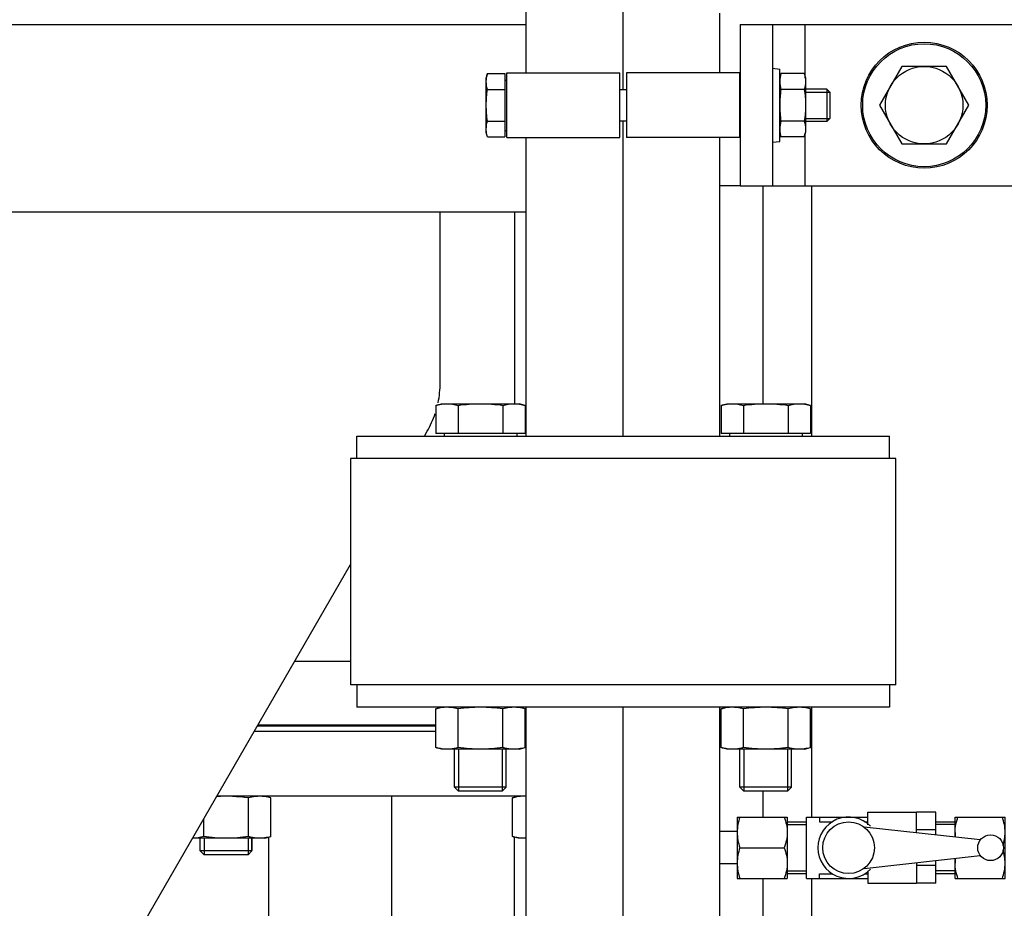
# Model space of a CAD drawing. Header units: millimetres. Extents: x 0 to 1189, y 0 to 841.
# Tile 208 of 217: x 1002 to 1014, y 573 to 584. Entities that reach past the tile are written whole.
import ezdxf
from ezdxf.enums import TextEntityAlignment as Align

# ---------------------------------------------------------------- set-up
doc = ezdxf.new("R2010")
doc.units = ezdxf.units.MM
doc.header["$LTSCALE"] = 65.395
doc.linetypes.add('CENTER', pattern=[0.6, 0.375, -0.075, 0.075, -0.075])
doc.layers.get('0').update_dxf_attribs({"linetype": 'CONTINUOUS'})
for name, color, linetype in [('1907_153200_81_ABL698', 7, 'CONTINUOUS'), ('1907_153200_81_T1_PBL936', 7, 'CONTINUOUS'), ('1907_153200_82_ABL716', 7, 'CONTINUOUS'), ('1907_153200_82_T1_PBL801', 7, 'CONTINUOUS'), ('1947_122000_06_SIMPLE1_B_ABL639', 7, 'CONTINUOUS'), ('1947_122000_06_SIMPLE1_T1_B_PBL640', 7, 'CONTINUOUS'), ('32007_153200_11_ABL693', 7, 'CONTINUOUS'), ('32007_153200_11_T1_PBL935', 7, 'CONTINUOUS'), ('32007_153200_12_ABL687', 7, 'CONTINUOUS'), ('32007_153200_12_T3_PBL924', 7, 'CONTINUOUS'), ('32007_153701_01_PBL749', 7, 'CONTINUOUS'), ('32087_000000_TLKGS_MARKETING_ABL636', 7, 'CONTINUOUS'), ('32087_030000_TLKGS_V_ABL637', 7, 'CONTINUOUS'), ('32087_100000_TLKGS_V_ABL638', 7, 'CONTINUOUS'), ('32087_153000_03_T2_PBL682', 7, 'CONTINUOUS'), ('8M32E_GENSET_GRUNDRAHMEN_ABL516', 7, 'CONTINUOUS'), ('8M32E_GENSET_GRUNDRAHMEN_T1_PBL517', 7, 'CONTINUOUS'), ('8M32E_GENSET_VERROHRUNG_ABL518', 7, 'CONTINUOUS'), ('D3870-A2-L-10_PBL679', 7, 'CONTINUOUS'), ('D3870-A2-L-10_PBL680', 7, 'CONTINUOUS'), ('D6796-10_PBL747', 7, 'CONTINUOUS'), ('D6796-16_PBL2213', 7, 'CONTINUOUS'), ('D931_1-M10X100_PBL755', 7, 'CONTINUOUS'), ('D931_1-M16X110_PBL672', 7, 'CONTINUOUS'), ('D931_1-M16X110_PBL673', 7, 'CONTINUOUS'), ('D931_1-M16X60_PBL684', 7, 'CONTINUOUS'), ('D931_1-M16X60_PBL685', 7, 'CONTINUOUS'), ('D933-M16X35_PBL750', 7, 'CONTINUOUS'), ('D934-M10_PBL754', 7, 'CONTINUOUS'), ('D934-M16_PBL667', 7, 'CONTINUOUS'), ('D934-M16_PBL668', 7, 'CONTINUOUS'), ('D934-M16_PBL669', 7, 'CONTINUOUS'), ('D934-M16_PBL670', 7, 'CONTINUOUS'), ('D934-M16_PBL671', 7, 'CONTINUOUS'), ('E1514-FF-DN65-PN16X2_PBL691', 7, 'CONTINUOUS'), ('EN1092-1-01A-DN50-PN16-61_5_PBL699', 7, 'CONTINUOUS'), ('EN1092-1-01A-DN50-PN16-61_5_PBL717', 7, 'CONTINUOUS'), ('EN1092-1-01A-DN65_PN16-77_5_PBL688', 7, 'CONTINUOUS'), ('EN1092-1-01A-DN65_PN16-77_5_PBL694', 7, 'CONTINUOUS'), ('KUGELHAHN_10-0_PBL648', 7, 'CONTINUOUS'), ('LAUTERBACH_SP_RING_2_0165_70_PBL700', 7, 'CONTINUOUS'), ('links_3_VBL515', 7, 'CONTINUOUS'), ('RKD3000-60_PBL752', 7, 'CONTINUOUS'), ('RKD3000-60_PBL753', 7, 'CONTINUOUS')]:
    doc.layers.add(name, color=color, linetype=linetype)
doc.styles.get("Standard").update_dxf_attribs({"font": 'txt', "width": 0.6})
doc.dimstyles.new('DIMSTYLE_4', dxfattribs={"dimtxt": 3.5, "dimasz": 3.5, "dimexe": 1.8, "dimexo": 0, "dimgap": 0.875, "dimtad": 1, "dimdec": 0, "dimlfac": 25, "dimdsep": 46, "dimtxsty": 'Standard', "dimblk": '_FILLED', "dimblk1": '_FILLED', "dimblk2": '_FILLED', "dimcen": 0.09, "dimadec": 0, "dimazin": 0, "dimtp": 2, "dimtm": 2, "dimtfac": 1, "dimtdec": 0, "dimtofl": 0, "dimtmove": 0, "dimatfit": 3, "dimldrblk": '_FILLED', "dimfxl": 1, "dimtolj": 1, "dimarcsym": 0})

# ---------------------------------------------------------------- blocks, each defined once
blk = doc.blocks.new('_FILLED')
at = {"color": 0, "linetype": 'ByBlock'}
blk.add_solid([(0, 0), (-1, 0.1671), (-1, -0.1671)], dxfattribs=at)
blk = doc.blocks.new('*D8')
at = {"color": 2, "linetype": 'Continuous'}
for p, q in [((1013.773, 724.373), (1093.933, 724.373)), ((1092.133, 724.373), (1092.133, 628.967)), ((1092.133, 533.561), (1092.133, 628.967)), ((1032.793, 533.561), (1093.933, 533.561))]:
    blk.add_line(p, q, dxfattribs=at)
at = {"color": 2, "linetype": 'Continuous', "xscale": 3.5, "yscale": 3.5, "zscale": 3.5}
for p, rotation in [((1092.133, 724.373), 90), ((1092.133, 533.561), 270)]:
    blk.add_blockref('_FILLED', p, dxfattribs=dict(at, rotation=rotation))
at = {"color": 2, "linetype": 'Continuous', "width": 0.690476}
blk.add_text('4770', height=3.5, rotation=90, dxfattribs=at).set_placement((1091.258, 628.967), align=Align.CENTER)
blk = doc.blocks.new('8M32E_GENSET_GRUNDRAHMEN_T1_PBL517', base_point=(985.693, 558.761))
at = {"layer": '8M32E_GENSET_GRUNDRAHMEN_T1_PBL517', "color": 7, "linetype": 'Continuous'}
for p, q in [((1010.91, 581.561), (1010.66, 581.561)), ((1011.193, 578.863), (1011.193, 581.561)), ((1011.793, 581.561), (1011.793, 578.463)), ((1011.793, 575.103), (1011.793, 573.743)), ((1011.193, 573.743), (1011.193, 574.063)), ((1011.193, 571.343), (1011.193, 572.983)), ((1011.793, 572.983), (1011.793, 569.862))]:
    blk.add_line(p, q, dxfattribs=at)
blk = doc.blocks.new('8M32E_GENSET_GRUNDRAHMEN_ABL516', base_point=(985.693, 558.761))
at = {"layer": '8M32E_GENSET_GRUNDRAHMEN_T1_PBL517'}
blk.add_blockref('8M32E_GENSET_GRUNDRAHMEN_T1_PBL517', (985.693, 558.761), dxfattribs=at)
blk = doc.blocks.new('KUGELHAHN_10-0_PBL648', base_point=(1012.833, 573.363))
at = {"layer": 'KUGELHAHN_10-0_PBL648', "color": 7, "linetype": 'Continuous'}
for p, q in [((1012.493, 573.803), (1013.093, 573.803)), ((1012.493, 573.647), (1012.493, 573.803)), ((1013.093, 573.547), (1013.093, 573.803)), ((1013.333, 573.802), (1013.093, 573.802)), ((1013.333, 573.521), (1013.333, 573.802)), ((1011.493, 573.683), (1011.733, 573.683)), ((1011.733, 573.743), (1012.493, 573.743)), ((1011.733, 572.983), (1011.733, 573.743)), ((1011.893, 573.743), (1011.893, 573.686)), ((1011.893, 573.686), (1012.056, 573.686)), ((1012.449, 573.686), (1012.493, 573.686)), ((1013.333, 573.683), (1013.573, 573.683)), ((1013.885, 573.459), (1012.445, 573.619)), ((1013.333, 573.583), (1013.093, 573.583)), ((1012.445, 573.107), (1013.885, 573.267)), ((1013.093, 573.179), (1013.093, 572.923)), ((1013.333, 572.925), (1013.333, 573.206)), ((1011.493, 573.043), (1011.733, 573.043)), ((1011.893, 573.04), (1012.056, 573.04)), ((1011.893, 572.983), (1011.893, 573.04)), ((1012.449, 573.04), (1012.493, 573.04)), ((1012.493, 573.079), (1012.493, 572.923)), ((1013.333, 573.144), (1013.093, 573.144)), ((1013.333, 573.043), (1013.573, 573.043)), ((1011.733, 572.983), (1012.493, 572.983)), ((1012.493, 572.923), (1013.093, 572.923)), ((1013.333, 572.925), (1013.093, 572.925))]:
    blk.add_line(p, q, dxfattribs=at)
at = {"layer": 'KUGELHAHN_10-0_PBL648', "color": 2, "linetype": 'Continuous'}
for p, q in [((1011.493, 573.651), (1011.733, 573.651)), ((1013.573, 573.651), (1013.333, 573.651)), ((1011.493, 573.075), (1011.733, 573.075)), ((1013.573, 573.075), (1013.333, 573.075))]:
    blk.add_line(p, q, dxfattribs=at)
at = {"layer": 'KUGELHAHN_10-0_PBL648', "color": 7, "linetype": 'Continuous'}
for centre, radius in [((1012.253, 573.363), 0.32), ((1014.013, 573.363), 0.16)]:
    blk.add_circle(centre, radius, dxfattribs=at)
blk.add_arc((1012.253, 573.363), 0.38, 44.2833, 315.7167, dxfattribs=at)
blk = doc.blocks.new('D934-M16_PBL667', base_point=(1011.227, 574.843))
at = {"layer": 'D934-M16_PBL667', "color": 7, "linetype": 'Continuous'}
for p, q in [((1010.673, 575.083), (1010.748, 575.103)), ((1010.673, 574.603), (1010.673, 575.083)), ((1010.95, 574.603), (1010.95, 575.083)), ((1011.505, 574.603), (1011.505, 575.083)), ((1011.782, 575.083), (1011.707, 575.103)), ((1011.782, 574.603), (1011.782, 575.083)), ((1010.748, 574.583), (1010.673, 574.603)), ((1011.707, 574.583), (1010.748, 574.583)), ((1011.707, 574.583), (1011.782, 574.603))]:
    blk.add_line(p, q, dxfattribs=at)
for centre, start, end in [((1010.812, 574.636), 83.1976, 97.6128), ((1011.643, 574.636), 82.3872, 96.8024)]:
    blk.add_arc(centre, 0.467, start, end, dxfattribs=at)
for points in [[(1010.75, 575.099), (1010.724, 575.096), (1010.698, 575.09), (1010.673, 575.083)], [(1010.95, 575.083), (1010.923, 575.091), (1010.895, 575.096), (1010.867, 575.1)], [(1011.505, 575.083), (1011.413, 575.096), (1011.227, 575.111), (1011.042, 575.096), (1010.95, 575.083)], [(1011.588, 575.1), (1011.56, 575.096), (1011.532, 575.091), (1011.505, 575.083)], [(1011.782, 575.083), (1011.756, 575.09), (1011.731, 575.096), (1011.705, 575.099)], [(1010.75, 574.588), (1010.724, 574.591), (1010.698, 574.597), (1010.673, 574.603)], [(1010.95, 574.603), (1010.886, 574.586), (1010.816, 574.579), (1010.75, 574.588)], [(1011.505, 574.603), (1011.413, 574.591), (1011.227, 574.576), (1011.042, 574.591), (1010.95, 574.603)], [(1011.705, 574.588), (1011.639, 574.579), (1011.569, 574.586), (1011.505, 574.603)], [(1011.782, 574.603), (1011.756, 574.597), (1011.731, 574.591), (1011.705, 574.588)]]:
    blk.add_open_spline(points, degree=3, dxfattribs=at)
blk = doc.blocks.new('D934-M16_PBL668', base_point=(1008.174, 573.741))
at = {"layer": 'D934-M16_PBL668', "color": 7, "linetype": 'Continuous'}
for p, q in [((1008.088, 573.981), (1008.162, 574.001)), ((1008.088, 573.501), (1008.088, 573.981)), ((1008.162, 573.481), (1008.088, 573.501)), ((1008.26, 573.481), (1008.162, 573.481))]:
    blk.add_line(p, q, dxfattribs=at)
for points in [[(1008.164, 573.996), (1008.138, 573.993), (1008.113, 573.987), (1008.088, 573.981)], [(1008.26, 573.999), (1008.228, 574.002), (1008.196, 574.001), (1008.164, 573.996)], [(1008.164, 573.485), (1008.138, 573.489), (1008.113, 573.494), (1008.088, 573.501)], [(1008.26, 573.482), (1008.228, 573.48), (1008.196, 573.481), (1008.164, 573.485)]]:
    blk.add_open_spline(points, degree=3, dxfattribs=at)
blk = doc.blocks.new('D934-M16_PBL669', base_point=(1005.045, 573.741))
at = {"layer": 'D934-M16_PBL669', "color": 7, "linetype": 'Continuous'}
for p, q in [((1005.071, 573.988), (1005.021, 574.001)), ((1005.021, 573.481), (1005.02, 573.481)), ((1005.021, 573.481), (1005.071, 573.494))]:
    blk.add_line(p, q, dxfattribs=at)
blk = doc.blocks.new('D934-M16_PBL670', base_point=(1004.609, 573.741))
at = {"layer": 'D934-M16_PBL670', "color": 7, "linetype": 'Continuous'}
for p, q in [((1004.818, 573.501), (1004.818, 573.981)), ((1005.095, 573.981), (1005.02, 574.001)), ((1005.095, 573.501), (1005.095, 573.981)), ((1004.263, 573.501), (1004.263, 573.725)), ((1005.02, 573.481), (1004.123, 573.481)), ((1005.02, 573.481), (1005.095, 573.501))]:
    blk.add_line(p, q, dxfattribs=at)
blk.add_arc((1004.956, 573.534), 0.466, 82.3813, 96.6471, dxfattribs=at)
for points in [[(1004.818, 573.981), (1004.686, 573.998), (1004.553, 574.005), (1004.42, 573.997)], [(1004.902, 573.997), (1004.874, 573.994), (1004.845, 573.988), (1004.818, 573.981)], [(1005.095, 573.981), (1005.07, 573.987), (1005.044, 573.993), (1005.018, 573.996)], [(1004.263, 573.501), (1004.218, 573.489), (1004.17, 573.481), (1004.123, 573.481)], [(1004.818, 573.501), (1004.726, 573.488), (1004.541, 573.473), (1004.355, 573.488), (1004.263, 573.501)], [(1005.018, 573.485), (1004.952, 573.476), (1004.882, 573.483), (1004.818, 573.501)], [(1005.095, 573.501), (1005.07, 573.494), (1005.044, 573.489), (1005.018, 573.485)]]:
    blk.add_open_spline(points, degree=3, dxfattribs=at)
blk = doc.blocks.new('D934-M16_PBL671', base_point=(1007.692, 574.843))
at = {"layer": 'D934-M16_PBL671', "color": 7, "linetype": 'Continuous'}
for p, q in [((1007.138, 575.083), (1007.212, 575.103)), ((1007.138, 574.603), (1007.138, 575.083)), ((1007.415, 574.603), (1007.415, 575.083)), ((1007.969, 574.603), (1007.969, 575.083)), ((1008.246, 575.083), (1008.171, 575.103)), ((1008.246, 574.603), (1008.246, 575.083)), ((1007.212, 574.583), (1007.138, 574.603)), ((1008.171, 574.583), (1007.212, 574.583)), ((1008.171, 574.583), (1008.246, 574.603))]:
    blk.add_line(p, q, dxfattribs=at)
for centre, start, end in [((1007.276, 574.636), 83.1976, 97.6128), ((1008.108, 574.636), 82.3872, 96.8024)]:
    blk.add_arc(centre, 0.467, start, end, dxfattribs=at)
for points in [[(1007.214, 575.099), (1007.189, 575.096), (1007.163, 575.09), (1007.138, 575.083)], [(1007.415, 575.083), (1007.387, 575.091), (1007.36, 575.096), (1007.331, 575.1)], [(1007.969, 575.083), (1007.877, 575.096), (1007.692, 575.111), (1007.507, 575.096), (1007.415, 575.083)], [(1008.052, 575.1), (1008.024, 575.096), (1007.996, 575.091), (1007.969, 575.083)], [(1008.246, 575.083), (1008.221, 575.09), (1008.195, 575.096), (1008.169, 575.099)], [(1007.214, 574.588), (1007.189, 574.591), (1007.163, 574.597), (1007.138, 574.603)], [(1007.415, 574.603), (1007.35, 574.586), (1007.281, 574.579), (1007.214, 574.588)], [(1007.969, 574.603), (1007.877, 574.591), (1007.692, 574.576), (1007.507, 574.591), (1007.415, 574.603)], [(1008.169, 574.588), (1008.103, 574.579), (1008.034, 574.586), (1007.969, 574.603)], [(1008.246, 574.603), (1008.221, 574.597), (1008.195, 574.591), (1008.169, 574.588)]]:
    blk.add_open_spline(points, degree=3, dxfattribs=at)
blk = doc.blocks.new('D931_1-M16X110_PBL672', base_point=(1011.227, 576.463))
at = {"layer": 'D931_1-M16X110_PBL672', "color": 7, "linetype": 'Continuous'}
for p, q in [((1010.673, 578.843), (1010.748, 578.863)), ((1010.673, 578.843), (1010.673, 578.495)), ((1010.748, 578.863), (1011.707, 578.863)), ((1010.95, 578.843), (1010.95, 578.495)), ((1011.505, 578.843), (1011.505, 578.495)), ((1011.782, 578.843), (1011.707, 578.863)), ((1011.782, 578.843), (1011.782, 578.495)), ((1011.782, 578.495), (1010.673, 578.495)), ((1010.777, 578.495), (1010.777, 578.463)), ((1011.677, 578.495), (1011.677, 578.463)), ((1010.907, 574.112), (1010.907, 574.583)), ((1011.547, 574.112), (1011.547, 574.583)), ((1011.547, 574.112), (1010.907, 574.112)), ((1010.957, 574.063), (1010.907, 574.112)), ((1011.498, 574.063), (1010.957, 574.063)), ((1011.498, 574.063), (1011.547, 574.112))]:
    blk.add_line(p, q, dxfattribs=at)
at = {"layer": 'D931_1-M16X110_PBL672', "color": 2, "linetype": 'Continuous'}
for p, q in [((1010.957, 574.583), (1010.957, 574.063)), ((1011.498, 574.583), (1011.498, 574.063))]:
    blk.add_line(p, q, dxfattribs=at)
at = {"layer": 'D931_1-M16X110_PBL672', "color": 7, "linetype": 'Continuous'}
blk.add_arc((1010.817, 578.357), 0.507, 97.7649, 98.3792, dxfattribs=at)
for points in [[(1010.673, 578.843), (1010.696, 578.849), (1010.719, 578.855), (1010.743, 578.858)], [(1010.748, 578.859), (1010.769, 578.862), (1010.791, 578.863), (1010.812, 578.863)], [(1010.812, 578.863), (1010.858, 578.863), (1010.905, 578.855), (1010.95, 578.843)], [(1010.95, 578.843), (1011.042, 578.856), (1011.135, 578.863), (1011.227, 578.863)], [(1011.227, 578.863), (1011.32, 578.863), (1011.413, 578.856), (1011.505, 578.843)], [(1011.505, 578.843), (1011.55, 578.855), (1011.596, 578.863), (1011.643, 578.863)], [(1011.643, 578.863), (1011.69, 578.863), (1011.737, 578.855), (1011.782, 578.843)]]:
    blk.add_open_spline(points, degree=3, dxfattribs=at)
blk = doc.blocks.new('D931_1-M16X110_PBL673', base_point=(1007.692, 576.463))
at = {"layer": 'D931_1-M16X110_PBL673', "color": 7, "linetype": 'Continuous'}
for p, q in [((1007.138, 578.843), (1007.212, 578.863)), ((1007.138, 578.843), (1007.138, 578.495)), ((1007.212, 578.863), (1008.171, 578.863)), ((1007.415, 578.843), (1007.415, 578.495)), ((1007.969, 578.843), (1007.969, 578.495)), ((1008.246, 578.843), (1008.171, 578.863)), ((1008.246, 578.843), (1008.246, 578.495)), ((1008.246, 578.495), (1007.138, 578.495)), ((1007.242, 578.495), (1007.242, 578.463)), ((1008.142, 578.495), (1008.142, 578.463)), ((1007.372, 574.112), (1007.372, 574.583)), ((1008.012, 574.112), (1008.012, 574.583)), ((1008.012, 574.112), (1007.372, 574.112)), ((1007.421, 574.063), (1007.372, 574.112)), ((1007.963, 574.063), (1007.421, 574.063)), ((1007.963, 574.063), (1008.012, 574.112))]:
    blk.add_line(p, q, dxfattribs=at)
at = {"layer": 'D931_1-M16X110_PBL673', "color": 2, "linetype": 'Continuous'}
for p, q in [((1007.421, 574.583), (1007.421, 574.063)), ((1007.963, 574.583), (1007.963, 574.063))]:
    blk.add_line(p, q, dxfattribs=at)
at = {"layer": 'D931_1-M16X110_PBL673', "color": 7, "linetype": 'Continuous'}
blk.add_arc((1007.281, 578.357), 0.507, 97.7649, 98.3792, dxfattribs=at)
for points in [[(1007.138, 578.843), (1007.161, 578.849), (1007.184, 578.855), (1007.207, 578.858)], [(1007.213, 578.859), (1007.234, 578.862), (1007.255, 578.863), (1007.276, 578.863)], [(1007.276, 578.863), (1007.323, 578.863), (1007.37, 578.855), (1007.415, 578.843)], [(1007.415, 578.843), (1007.507, 578.856), (1007.599, 578.863), (1007.692, 578.863)], [(1007.692, 578.863), (1007.785, 578.863), (1007.877, 578.856), (1007.969, 578.843)], [(1007.969, 578.843), (1008.014, 578.855), (1008.061, 578.863), (1008.108, 578.863)], [(1008.108, 578.863), (1008.154, 578.863), (1008.201, 578.855), (1008.246, 578.843)]]:
    blk.add_open_spline(points, degree=3, dxfattribs=at)
blk = doc.blocks.new('D3870-A2-L-10_PBL679', base_point=(1011.183, 573.363))
at = {"layer": 'D3870-A2-L-10_PBL679', "color": 7, "linetype": 'Continuous'}
for p, q in [((1010.873, 573.743), (1011.493, 573.743)), ((1010.873, 573.743), (1010.873, 572.983)), ((1011.493, 573.743), (1011.493, 572.983)), ((1010.906, 573.363), (1011.456, 573.363)), ((1010.873, 572.983), (1011.493, 572.983))]:
    blk.add_line(p, q, dxfattribs=at)
for points in [[(1010.906, 573.743), (1010.886, 573.682), (1010.873, 573.618), (1010.873, 573.553)], [(1011.456, 573.743), (1011.478, 573.683), (1011.493, 573.618), (1011.493, 573.553)], [(1010.873, 573.553), (1010.873, 573.489), (1010.886, 573.424), (1010.906, 573.363)], [(1011.493, 573.553), (1011.493, 573.489), (1011.478, 573.424), (1011.456, 573.363)], [(1010.906, 573.363), (1010.886, 573.302), (1010.873, 573.238), (1010.873, 573.173)], [(1011.456, 573.363), (1011.478, 573.303), (1011.493, 573.238), (1011.493, 573.173)], [(1010.873, 573.173), (1010.873, 573.109), (1010.886, 573.044), (1010.906, 572.983)], [(1011.493, 573.173), (1011.493, 573.109), (1011.478, 573.044), (1011.456, 572.983)]]:
    blk.add_open_spline(points, degree=3, dxfattribs=at)
blk = doc.blocks.new('D3870-A2-L-10_PBL680', base_point=(1013.883, 573.363))
at = {"layer": 'D3870-A2-L-10_PBL680', "color": 7, "linetype": 'Continuous'}
for p, q in [((1013.573, 573.743), (1014.193, 573.743)), ((1013.573, 573.494), (1013.573, 573.743)), ((1014.193, 572.983), (1014.193, 573.743)), ((1013.573, 572.983), (1013.573, 573.233)), ((1013.573, 572.983), (1014.193, 572.983))]:
    blk.add_line(p, q, dxfattribs=at)
for centre, start, end in [((1014.041, 573.554), 180.0498, 187.4107), ((1014.041, 573.173), 172.5893, 179.9502)]:
    blk.add_arc(centre, 0.468, start, end, dxfattribs=at)
for points in [[(1013.573, 573.553), (1013.573, 573.618), (1013.587, 573.683), (1013.609, 573.743)], [(1014.193, 573.553), (1014.193, 573.618), (1014.179, 573.682), (1014.159, 573.743)], [(1014.167, 573.389), (1014.182, 573.442), (1014.193, 573.498), (1014.193, 573.553)], [(1014.193, 573.173), (1014.193, 573.229), (1014.182, 573.285), (1014.167, 573.338)], [(1013.609, 572.983), (1013.587, 573.044), (1013.573, 573.109), (1013.573, 573.173)], [(1014.159, 572.983), (1014.179, 573.044), (1014.193, 573.109), (1014.193, 573.173)]]:
    blk.add_open_spline(points, degree=3, dxfattribs=at)
blk = doc.blocks.new('32087_153000_03_T2_PBL682', base_point=(1010.766, 573.363))
at = {"layer": '32087_153000_03_T2_PBL682', "color": 7, "linetype": 'Continuous'}
for p, q in [((1010.873, 573.563), (1010.66, 573.563)), ((1010.873, 573.163), (1010.66, 573.163))]:
    blk.add_line(p, q, dxfattribs=at)
blk = doc.blocks.new('D931_1-M16X60_PBL684', base_point=(1004.541, 573.378))
at = {"layer": 'D931_1-M16X60_PBL684', "color": 7, "linetype": 'Continuous'}
for p, q in [((1004.221, 573.324), (1004.221, 573.481)), ((1004.861, 573.324), (1004.861, 573.481)), ((1004.861, 573.324), (1004.221, 573.324)), ((1004.27, 573.275), (1004.221, 573.324)), ((1004.812, 573.275), (1004.861, 573.324)), ((1004.812, 573.275), (1004.27, 573.275))]:
    blk.add_line(p, q, dxfattribs=at)
at = {"layer": 'D931_1-M16X60_PBL684', "color": 2, "linetype": 'Continuous'}
for p, q in [((1004.27, 573.481), (1004.27, 573.275)), ((1004.812, 573.481), (1004.812, 573.275))]:
    blk.add_line(p, q, dxfattribs=at)
blk = doc.blocks.new('D931_1-M16X60_PBL685', base_point=(1004.861, 573.405))
at = {"layer": 'D931_1-M16X60_PBL685', "color": 7, "linetype": 'Continuous'}
for p, q in [((1004.862, 573.33), (1004.862, 573.481)), ((1004.862, 573.33), (1004.861, 573.33)), ((1004.861, 573.328), (1004.862, 573.33))]:
    blk.add_line(p, q, dxfattribs=at)
blk = doc.blocks.new('EN1092-1-01A-DN65_PN16-77_5_PBL688', base_point=(1006.341, 574.401))
at = {"layer": 'EN1092-1-01A-DN65_PN16-77_5_PBL688', "color": 7, "linetype": 'Continuous'}
for p, q in [((1007.138, 574.801), (1004.884, 574.801)), ((1008.26, 574.801), (1008.246, 574.801)), ((1008.26, 574.001), (1004.423, 574.001))]:
    blk.add_line(p, q, dxfattribs=at)
blk = doc.blocks.new('32007_153200_12_T3_PBL924', base_point=(1006.593, 572.122))
at = {"layer": '32007_153200_12_T3_PBL924', "color": 7, "linetype": 'Continuous'}
for p, q in [((1005.071, 573.987), (1005.071, 574.001)), ((1008.115, 573.988), (1008.115, 574.001)), ((1005.071, 570.243), (1005.071, 573.494)), ((1008.115, 571.766), (1008.115, 573.494))]:
    blk.add_line(p, q, dxfattribs=at)
at = {"layer": '32007_153200_12_T3_PBL924', "color": 2, "linetype": 'CENTER'}
blk.add_line((1006.593, 570.243), (1006.593, 574.001), dxfattribs=at)
blk = doc.blocks.new('32007_153200_12_ABL687', base_point=(1006.341, 572.522))
at = {"layer": '32007_153200_12_T3_PBL924'}
blk.add_blockref('32007_153200_12_T3_PBL924', (1006.593, 572.122), dxfattribs=at)
at = {"layer": 'EN1092-1-01A-DN65_PN16-77_5_PBL688'}
blk.add_blockref('EN1092-1-01A-DN65_PN16-77_5_PBL688', (1006.341, 574.401), dxfattribs=at)
blk = doc.blocks.new('E1514-FF-DN65-PN16X2_PBL691', base_point=(1006.572, 574.841))
at = {"layer": 'E1514-FF-DN65-PN16X2_PBL691', "color": 7, "linetype": 'Continuous'}
for p, q in [((1007.138, 574.881), (1004.931, 574.881)), ((1008.26, 574.881), (1008.246, 574.881)), ((1007.138, 574.801), (1004.884, 574.801)), ((1008.26, 574.801), (1008.246, 574.801))]:
    blk.add_line(p, q, dxfattribs=at)
blk = doc.blocks.new('EN1092-1-01A-DN65_PN16-77_5_PBL694', base_point=(1006.593, 575.275))
at = {"layer": 'EN1092-1-01A-DN65_PN16-77_5_PBL694', "color": 7, "linetype": 'Continuous'}
for p, q in [((1005.389, 575.675), (1006.08, 575.675)), ((1004.927, 574.875), (1007.138, 574.875)), ((1008.246, 574.875), (1008.26, 574.875))]:
    blk.add_line(p, q, dxfattribs=at)
blk = doc.blocks.new('32007_153200_11_T1_PBL935', base_point=(1008.113, 580.052))
at = {"layer": '32007_153200_11_T1_PBL935', "color": 7, "linetype": 'Continuous'}
blk.add_line((1008.113, 581.241), (1008.113, 578.863), dxfattribs=at)
blk = doc.blocks.new('32007_153200_11_ABL693', base_point=(1006.593, 578.058))
at = {"layer": '32007_153200_11_T1_PBL935'}
blk.add_blockref('32007_153200_11_T1_PBL935', (1008.113, 580.052), dxfattribs=at)
at = {"layer": 'EN1092-1-01A-DN65_PN16-77_5_PBL694'}
blk.add_blockref('EN1092-1-01A-DN65_PN16-77_5_PBL694', (1006.593, 575.275), dxfattribs=at)
blk = doc.blocks.new('EN1092-1-01A-DN50-PN16-61_5_PBL699', base_point=(1009.46, 575.243))
at = {"layer": 'EN1092-1-01A-DN50-PN16-61_5_PBL699', "color": 7, "linetype": 'Continuous'}
for p, q in [((1006.16, 575.383), (1006.16, 575.103)), ((1012.76, 575.383), (1012.76, 575.103)), ((1012.76, 575.103), (1006.16, 575.103))]:
    blk.add_line(p, q, dxfattribs=at)
blk = doc.blocks.new('1907_153200_81_T1_PBL936', base_point=(1009.46, 573.223))
at = {"layer": '1907_153200_81_T1_PBL936', "color": 7, "linetype": 'Continuous'}
for p, q in [((1008.26, 571.783), (1008.26, 575.103)), ((1010.66, 571.783), (1010.66, 575.103))]:
    blk.add_line(p, q, dxfattribs=at)
at = {"layer": '1907_153200_81_T1_PBL936', "color": 2, "linetype": 'CENTER'}
blk.add_line((1009.46, 571.343), (1009.46, 575.103), dxfattribs=at)
blk = doc.blocks.new('1907_153200_81_ABL698', base_point=(1009.46, 573.363))
at = {"layer": '1907_153200_81_T1_PBL936'}
blk.add_blockref('1907_153200_81_T1_PBL936', (1009.46, 573.223), dxfattribs=at)
at = {"layer": 'EN1092-1-01A-DN50-PN16-61_5_PBL699'}
blk.add_blockref('EN1092-1-01A-DN50-PN16-61_5_PBL699', (1009.46, 575.243), dxfattribs=at)
blk = doc.blocks.new('LAUTERBACH_SP_RING_2_0165_70_PBL700', base_point=(1009.46, 576.783))
at = {"layer": 'LAUTERBACH_SP_RING_2_0165_70_PBL700', "color": 7, "linetype": 'Continuous'}
for p, q in [((1012.84, 578.183), (1006.08, 578.183)), ((1006.08, 578.183), (1006.08, 575.383)), ((1012.84, 575.383), (1012.84, 578.183)), ((1012.84, 575.383), (1006.08, 575.383))]:
    blk.add_line(p, q, dxfattribs=at)
blk = doc.blocks.new('EN1092-1-01A-DN50-PN16-61_5_PBL717', base_point=(1009.46, 578.323))
at = {"layer": 'EN1092-1-01A-DN50-PN16-61_5_PBL717', "color": 7, "linetype": 'Continuous'}
for p, q in [((1006.16, 578.463), (1012.76, 578.463)), ((1006.16, 578.183), (1006.16, 578.463)), ((1012.76, 578.183), (1012.76, 578.463))]:
    blk.add_line(p, q, dxfattribs=at)
blk = doc.blocks.new('1907_153200_82_T1_PBL801', base_point=(1009.46, 591.563))
at = {"layer": '1907_153200_82_T1_PBL801', "color": 7, "linetype": 'Continuous'}
for p, q in [((1008.26, 582.961), (1008.26, 604.663)), ((1010.66, 582.961), (1010.66, 583.703)), ((1008.26, 578.463), (1008.26, 582.161)), ((1010.66, 578.463), (1010.66, 582.161))]:
    blk.add_line(p, q, dxfattribs=at)
at = {"layer": '1907_153200_82_T1_PBL801', "color": 2, "linetype": 'CENTER'}
for p, q in [((1009.46, 582.755), (1009.46, 604.663)), ((1009.46, 578.463), (1009.46, 582.367))]:
    blk.add_line(p, q, dxfattribs=at)
blk = doc.blocks.new('1907_153200_82_ABL716', base_point=(1009.46, 592.823))
at = {"layer": '1907_153200_82_T1_PBL801'}
blk.add_blockref('1907_153200_82_T1_PBL801', (1009.46, 591.563), dxfattribs=at)
at = {"layer": 'EN1092-1-01A-DN50-PN16-61_5_PBL717'}
blk.add_blockref('EN1092-1-01A-DN50-PN16-61_5_PBL717', (1009.46, 578.323), dxfattribs=at)
blk = doc.blocks.new('D6796-10_PBL747', base_point=(1011.355, 582.561))
at = {"layer": 'D6796-10_PBL747', "color": 7, "linetype": 'Continuous'}
for p, q in [((1011.31, 583.019), (1011.4, 583.009)), ((1011.4, 582.112), (1011.4, 583.009)), ((1011.31, 582.102), (1011.4, 582.112))]:
    blk.add_line(p, q, dxfattribs=at)
blk = doc.blocks.new('32007_153701_01_PBL749', base_point=(1015.11, 582.561))
at = {"layer": '32007_153701_01_PBL749', "color": 7, "linetype": 'Continuous'}
for p, q in [((1010.91, 583.561), (1019.31, 583.561)), ((1010.91, 583.561), (1010.91, 581.561)), ((1011.31, 583.561), (1011.31, 581.561)), ((1019.31, 583.561), (1019.31, 581.561)), ((1010.91, 581.561), (1019.31, 581.561))]:
    blk.add_line(p, q, dxfattribs=at)
at = {"layer": '32007_153701_01_PBL749', "color": 9, "linetype": 'Continuous'}
for p, q in [((1011.71, 583.561), (1011.71, 582.936)), ((1011.71, 582.185), (1011.71, 581.561))]:
    blk.add_line(p, q, dxfattribs=at)
blk = doc.blocks.new('D933-M16X35_PBL750', base_point=(1013.19, 582.561))
at = {"layer": 'D933-M16X35_PBL750', "color": 7, "linetype": 'Continuous'}
for p, q in [((1012.913, 583.041), (1012.636, 582.561)), ((1013.467, 583.041), (1012.913, 583.041)), ((1013.744, 582.561), (1013.467, 583.041)), ((1012.636, 582.561), (1012.913, 582.081)), ((1013.467, 582.081), (1013.744, 582.561)), ((1012.913, 582.081), (1013.467, 582.081))]:
    blk.add_line(p, q, dxfattribs=at)
blk.add_circle((1013.19, 582.561), 0.48, dxfattribs=at)
blk = doc.blocks.new('RKD3000-60_PBL752', base_point=(1010.2, 582.561))
at = {"layer": 'RKD3000-60_PBL752', "color": 7, "linetype": 'Continuous'}
for p, q in [((1010.9, 582.961), (1009.5, 582.961)), ((1009.5, 582.961), (1009.5, 582.161)), ((1010.9, 582.961), (1010.9, 582.161)), ((1010.9, 582.161), (1009.5, 582.161))]:
    blk.add_line(p, q, dxfattribs=at)
blk = doc.blocks.new('RKD3000-60_PBL753', base_point=(1008.72, 582.561))
at = {"layer": 'RKD3000-60_PBL753', "color": 7, "linetype": 'Continuous'}
for p, q in [((1008.02, 582.961), (1009.42, 582.961)), ((1008.02, 582.161), (1008.02, 582.961)), ((1009.42, 582.161), (1009.42, 582.961)), ((1008.02, 582.161), (1009.42, 582.161))]:
    blk.add_line(p, q, dxfattribs=at)
blk = doc.blocks.new('D934-M10_PBL754', base_point=(1011.56, 582.561))
at = {"layer": 'D934-M10_PBL754', "color": 7, "linetype": 'Continuous'}
for p, q in [((1011.4, 582.9), (1011.414, 582.953)), ((1011.705, 582.953), (1011.414, 582.953)), ((1011.705, 582.953), (1011.72, 582.9)), ((1011.72, 582.9), (1011.72, 582.221)), ((1011.705, 582.757), (1011.414, 582.757)), ((1011.705, 582.364), (1011.414, 582.364)), ((1011.4, 582.221), (1011.414, 582.168)), ((1011.705, 582.168), (1011.72, 582.221)), ((1011.705, 582.168), (1011.414, 582.168))]:
    blk.add_line(p, q, dxfattribs=at)
for centre, start, end in [((1011.352, 582.85), 7.7846, 8.9213), ((1011.768, 582.271), 187.7846, 188.9214)]:
    blk.add_arc(centre, 0.368, start, end, dxfattribs=at)
for points in [[(1011.414, 582.953), (1011.405, 582.921), (1011.4, 582.888), (1011.4, 582.855)], [(1011.705, 582.953), (1011.71, 582.938), (1011.713, 582.923), (1011.715, 582.907)], [(1011.4, 582.855), (1011.4, 582.822), (1011.405, 582.789), (1011.414, 582.757)], [(1011.72, 582.855), (1011.72, 582.822), (1011.714, 582.789), (1011.705, 582.757)], [(1011.716, 582.9), (1011.718, 582.885), (1011.72, 582.87), (1011.72, 582.855)], [(1011.414, 582.757), (1011.405, 582.692), (1011.4, 582.626), (1011.4, 582.561)], [(1011.705, 582.757), (1011.714, 582.692), (1011.72, 582.626), (1011.72, 582.561)], [(1011.4, 582.561), (1011.4, 582.495), (1011.405, 582.429), (1011.414, 582.364)], [(1011.72, 582.561), (1011.72, 582.495), (1011.714, 582.429), (1011.705, 582.364)], [(1011.414, 582.364), (1011.405, 582.332), (1011.4, 582.299), (1011.4, 582.266)], [(1011.705, 582.364), (1011.714, 582.332), (1011.72, 582.299), (1011.72, 582.266)], [(1011.4, 582.266), (1011.4, 582.251), (1011.401, 582.236), (1011.403, 582.221)], [(1011.404, 582.214), (1011.406, 582.199), (1011.41, 582.183), (1011.414, 582.168)], [(1011.72, 582.266), (1011.72, 582.233), (1011.714, 582.2), (1011.705, 582.168)]]:
    blk.add_open_spline(points, degree=3, dxfattribs=at)
blk = doc.blocks.new('D931_1-M10X100_PBL755', base_point=(1009.892, 582.561))
at = {"layer": 'D931_1-M10X100_PBL755', "color": 7, "linetype": 'Continuous'}
for p, q in [((1007.778, 582.953), (1007.764, 582.9)), ((1007.778, 582.953), (1007.996, 582.953)), ((1007.996, 582.953), (1007.996, 582.168)), ((1007.764, 582.221), (1007.764, 582.9)), ((1007.996, 582.873), (1008.02, 582.873)), ((1007.778, 582.757), (1007.996, 582.757)), ((1009.42, 582.755), (1009.5, 582.755)), ((1010.9, 582.755), (1010.91, 582.755)), ((1011.983, 582.761), (1011.72, 582.761)), ((1012.02, 582.724), (1011.983, 582.761)), ((1011.983, 582.761), (1011.983, 582.361)), ((1012.02, 582.724), (1012.02, 582.397)), ((1007.778, 582.364), (1007.996, 582.364)), ((1009.42, 582.367), (1009.5, 582.367)), ((1010.9, 582.367), (1010.91, 582.367)), ((1011.983, 582.361), (1011.72, 582.361)), ((1012.02, 582.397), (1011.983, 582.361)), ((1007.778, 582.168), (1007.764, 582.221)), ((1007.996, 582.249), (1008.02, 582.249)), ((1007.778, 582.168), (1007.996, 582.168))]:
    blk.add_line(p, q, dxfattribs=at)
at = {"layer": 'D931_1-M10X100_PBL755', "color": 2, "linetype": 'Continuous'}
for p, q in [((1011.72, 582.724), (1012.02, 582.724)), ((1011.72, 582.397), (1012.02, 582.397))]:
    blk.add_line(p, q, dxfattribs=at)
at = {"layer": 'D931_1-M10X100_PBL755', "color": 7, "linetype": 'Continuous'}
for points in [[(1007.764, 582.855), (1007.764, 582.888), (1007.769, 582.921), (1007.778, 582.953)], [(1007.778, 582.757), (1007.769, 582.789), (1007.764, 582.822), (1007.764, 582.855)], [(1007.764, 582.561), (1007.764, 582.626), (1007.769, 582.692), (1007.778, 582.757)], [(1007.778, 582.364), (1007.769, 582.429), (1007.764, 582.495), (1007.764, 582.561)], [(1007.764, 582.266), (1007.764, 582.299), (1007.769, 582.332), (1007.778, 582.364)], [(1007.767, 582.221), (1007.765, 582.236), (1007.764, 582.251), (1007.764, 582.266)], [(1007.778, 582.168), (1007.773, 582.186), (1007.769, 582.203), (1007.767, 582.221)]]:
    blk.add_open_spline(points, degree=3, dxfattribs=at)
blk = doc.blocks.new('D6796-16_PBL2213', base_point=(1013.19, 582.561))
at = {"layer": 'D6796-16_PBL2213', "color": 7, "linetype": 'Continuous'}
for radius in [0.78, 0.762]:
    blk.add_circle((1013.19, 582.561), radius, dxfattribs=at)
blk = doc.blocks.new('8M32E_GENSET_VERROHRUNG_ABL518', base_point=(990.793, 602.121))
at = {"layer": '1907_153200_81_ABL698'}
blk.add_blockref('1907_153200_81_ABL698', (1009.46, 573.363), dxfattribs=at)
at = {"layer": '1907_153200_82_ABL716'}
blk.add_blockref('1907_153200_82_ABL716', (1009.46, 592.823), dxfattribs=at)
at = {"layer": '32007_153200_11_ABL693'}
blk.add_blockref('32007_153200_11_ABL693', (1006.593, 578.058), dxfattribs=at)
at = {"layer": '32007_153200_12_ABL687'}
blk.add_blockref('32007_153200_12_ABL687', (1006.341, 572.522), dxfattribs=at)
at = {"layer": '32007_153701_01_PBL749'}
blk.add_blockref('32007_153701_01_PBL749', (1015.11, 582.561), dxfattribs=at)
at = {"layer": '32087_153000_03_T2_PBL682'}
blk.add_blockref('32087_153000_03_T2_PBL682', (1010.766, 573.363), dxfattribs=at)
at = {"layer": 'D3870-A2-L-10_PBL679'}
blk.add_blockref('D3870-A2-L-10_PBL679', (1011.183, 573.363), dxfattribs=at)
at = {"layer": 'D3870-A2-L-10_PBL680'}
blk.add_blockref('D3870-A2-L-10_PBL680', (1013.883, 573.363), dxfattribs=at)
at = {"layer": 'D6796-10_PBL747'}
blk.add_blockref('D6796-10_PBL747', (1011.355, 582.561), dxfattribs=at)
at = {"layer": 'D6796-16_PBL2213'}
blk.add_blockref('D6796-16_PBL2213', (1013.19, 582.561), dxfattribs=at)
at = {"layer": 'D931_1-M10X100_PBL755'}
blk.add_blockref('D931_1-M10X100_PBL755', (1009.892, 582.561), dxfattribs=at)
at = {"layer": 'D931_1-M16X110_PBL672'}
blk.add_blockref('D931_1-M16X110_PBL672', (1011.227, 576.463), dxfattribs=at)
at = {"layer": 'D931_1-M16X110_PBL673'}
blk.add_blockref('D931_1-M16X110_PBL673', (1007.692, 576.463), dxfattribs=at)
at = {"layer": 'D931_1-M16X60_PBL684'}
blk.add_blockref('D931_1-M16X60_PBL684', (1004.541, 573.378), dxfattribs=at)
at = {"layer": 'D931_1-M16X60_PBL685'}
blk.add_blockref('D931_1-M16X60_PBL685', (1004.861, 573.405), dxfattribs=at)
at = {"layer": 'D933-M16X35_PBL750'}
blk.add_blockref('D933-M16X35_PBL750', (1013.19, 582.561), dxfattribs=at)
at = {"layer": 'D934-M10_PBL754'}
blk.add_blockref('D934-M10_PBL754', (1011.56, 582.561), dxfattribs=at)
at = {"layer": 'D934-M16_PBL667'}
blk.add_blockref('D934-M16_PBL667', (1011.227, 574.843), dxfattribs=at)
at = {"layer": 'D934-M16_PBL668'}
blk.add_blockref('D934-M16_PBL668', (1008.174, 573.741), dxfattribs=at)
at = {"layer": 'D934-M16_PBL669'}
blk.add_blockref('D934-M16_PBL669', (1005.045, 573.741), dxfattribs=at)
at = {"layer": 'D934-M16_PBL670'}
blk.add_blockref('D934-M16_PBL670', (1004.609, 573.741), dxfattribs=at)
at = {"layer": 'D934-M16_PBL671'}
blk.add_blockref('D934-M16_PBL671', (1007.692, 574.843), dxfattribs=at)
at = {"layer": 'E1514-FF-DN65-PN16X2_PBL691'}
blk.add_blockref('E1514-FF-DN65-PN16X2_PBL691', (1006.572, 574.841), dxfattribs=at)
at = {"layer": 'KUGELHAHN_10-0_PBL648'}
blk.add_blockref('KUGELHAHN_10-0_PBL648', (1012.833, 573.363), dxfattribs=at)
at = {"layer": 'LAUTERBACH_SP_RING_2_0165_70_PBL700'}
blk.add_blockref('LAUTERBACH_SP_RING_2_0165_70_PBL700', (1009.46, 576.783), dxfattribs=at)
at = {"layer": 'RKD3000-60_PBL752'}
blk.add_blockref('RKD3000-60_PBL752', (1010.2, 582.561), dxfattribs=at)
at = {"layer": 'RKD3000-60_PBL753'}
blk.add_blockref('RKD3000-60_PBL753', (1008.72, 582.561), dxfattribs=at)
blk = doc.blocks.new('1947_122000_06_SIMPLE1_T1_B_PBL640', base_point=(986.046, 573.521))
at = {"layer": '1947_122000_06_SIMPLE1_T1_B_PBL640', "color": 7, "linetype": 'Continuous'}
for p, q in [((996.115, 583.561), (1008.26, 583.561)), ((996.149, 581.241), (1008.26, 581.241)), ((1007.193, 579.122), (1007.193, 581.241)), ((1006.998, 578.463), (1007.032, 578.522)), ((998.699, 564.081), (1006.08, 576.872))]:
    blk.add_line(p, q, dxfattribs=at)
for start, end in [(348.1828, 360), (330.014, 341.4427)]:
    blk.add_arc((1005.993, 579.122), 1.2, start, end, dxfattribs=at)
blk = doc.blocks.new('1947_122000_06_SIMPLE1_B_ABL639', base_point=(986.046, 573.521))
at = {"layer": '1947_122000_06_SIMPLE1_T1_B_PBL640'}
blk.add_blockref('1947_122000_06_SIMPLE1_T1_B_PBL640', (986.046, 573.521), dxfattribs=at)
blk = doc.blocks.new('32087_100000_TLKGS_V_ABL638', base_point=(986.07, 611.241))
at = {"layer": '1947_122000_06_SIMPLE1_B_ABL639'}
blk.add_blockref('1947_122000_06_SIMPLE1_B_ABL639', (986.046, 573.521), dxfattribs=at)
blk = doc.blocks.new('32087_030000_TLKGS_V_ABL637', base_point=(995.73, 644.301))
at = {"layer": '32087_100000_TLKGS_V_ABL638'}
blk.add_blockref('32087_100000_TLKGS_V_ABL638', (986.07, 611.241), dxfattribs=at)
blk = doc.blocks.new('32087_000000_TLKGS_MARKETING_ABL636', base_point=(990.931, 631.277))
at = {"layer": '32087_030000_TLKGS_V_ABL637'}
blk.add_blockref('32087_030000_TLKGS_V_ABL637', (995.73, 644.301), dxfattribs=at)
blk = doc.blocks.new('LINKS_3_VBL515', base_point=(988.947, 632.779))
at = {"layer": '32087_000000_TLKGS_MARKETING_ABL636'}
blk.add_blockref('32087_000000_TLKGS_MARKETING_ABL636', (990.931, 631.277), dxfattribs=at)
at = {"layer": '8M32E_GENSET_GRUNDRAHMEN_ABL516'}
blk.add_blockref('8M32E_GENSET_GRUNDRAHMEN_ABL516', (985.693, 558.761), dxfattribs=at)
at = {"layer": '8M32E_GENSET_VERROHRUNG_ABL518'}
blk.add_blockref('8M32E_GENSET_VERROHRUNG_ABL518', (990.793, 602.121), dxfattribs=at)

msp = doc.modelspace()

# ---------------------------------------------------------------- block references
at = {"layer": 'links_3_VBL515'}
msp.add_blockref('LINKS_3_VBL515', (988.94662, 632.77949), dxfattribs=at)

# ---------------------------------------------------------------- dimensions: what is measured, and where the dimension line sits
at = {"color": 2, "linetype": 'Continuous'}
dim = msp.add_linear_dim(base=(1092.13266, 724.37282), p1=(1032.7925, 533.56074), p2=(1013.7725, 724.37282), angle=90, dimstyle='DIMSTYLE_4', dxfattribs=at)
dim.commit()
dim.dimension.update_dxf_attribs({"geometry": '*D8', "text_midpoint": (1092.13266, 628.63344), "dimtype": 160})

doc.saveas('drawing.dxf')
